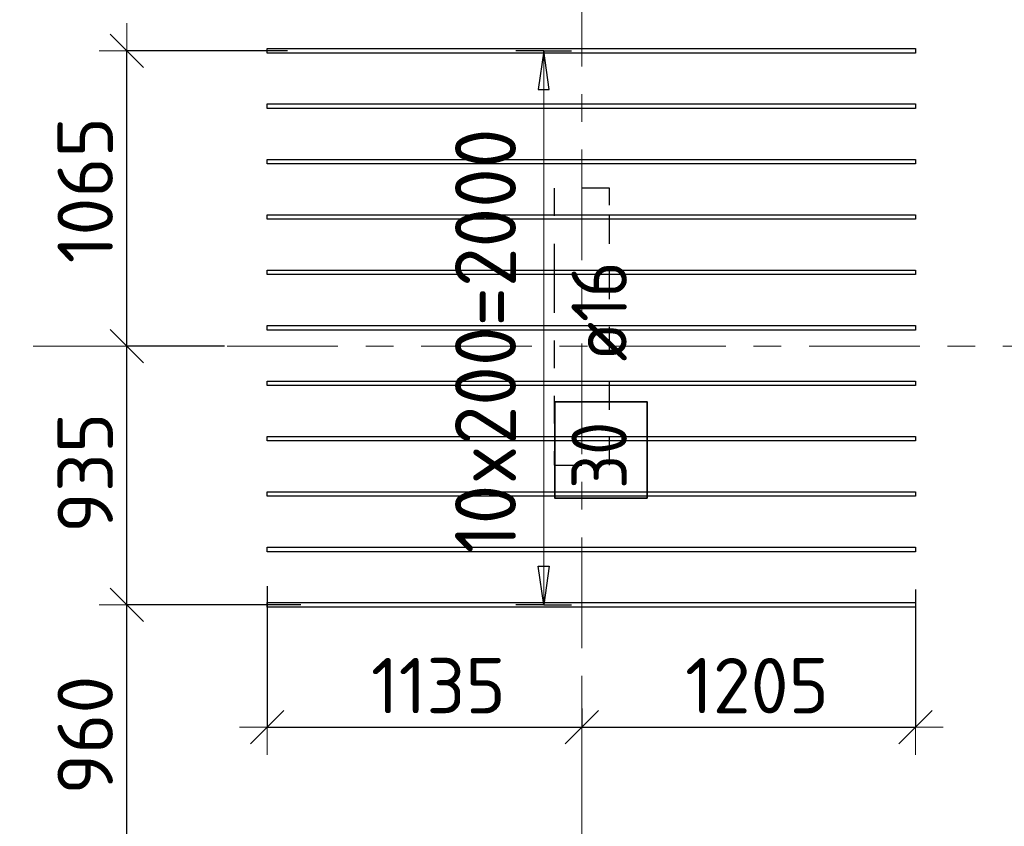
# Model space of a CAD drawing. Header units: metres. Extents: x -38 to 97, y -15 to 21.
# Tile 7 of 89: x 7.12 to 10.67, y 1.57 to 4.48. Entities that reach past the tile are written whole.
import ezdxf

# ---------------------------------------------------------------- set-up
doc = ezdxf.new("R2010")
doc.units = ezdxf.units.M
doc.header["$PDMODE"] = 65
for name, pattern in [('______11', [0.5, 0.4, -0.05, 0, -0.05]), ('______2', [0.0405, 0.03, -0.0105]), ('______5', [1.1, 0.8, -0.1, 0.1, -0.1])]:
    doc.linetypes.add(name, pattern=pattern)
doc.layers.add('XR$2$Осевая линия (1)', color=7, linetype='______5', lineweight=13)
doc.layers.add('XR$4$Размерная линия (1)', color=7, linetype='Continuous', lineweight=13)
doc.layers.add('XR$4$Арм.стержн.Доп. Арм верхн.зоны Х', color=7, linetype='Continuous', lineweight=35, true_color=0x8c8cff)
doc.layers.add('XR$5$Стена_ бетон несущ.', color=7, linetype='Continuous', lineweight=70, true_color=0xb4b496)
doc.styles.add('ISOCPEUR', font='txt')
doc.dimstyles.new('DIMSTYLE_3', dxfattribs={"dimtxt": 0.2, "dimasz": 0.2, "dimexe": 0, "dimexo": 0, "dimgap": 0.1, "dimtad": 2, "dimdec": 0, "dimlfac": 1000, "dimrnd": 5, "dimzin": 12, "dimdsep": 46, "dimtxsty": 'ISOCPEUR', "dimblk1": 'ALL_ML_STRICH', "dimblk2": 'ALL_ML_STRICH', "dimsah": 1, "dimcen": 0, "dimclrd": 7, "dimclre": 256, "dimclrt": 7, "dimadec": 0, "dimazin": 0, "dimtfac": 1, "dimtdec": 0, "dimtix": 1, "dimtmove": 2, "dimatfit": 3, "dimfxl": 0, "dimtzin": 0, "dimlwd": 0, "dimlwe": -3, "dimarcsym": 0})

# ---------------------------------------------------------------- blocks, each defined once
blk = doc.blocks.new('ALL_ML_STRICH')
at = {"color": 0, "linetype": 'ByBlock', "lineweight": -2}
for p, q in [((0, -0.5), (0, 0.5)), ((-0.3, -0.3), (0.3, 0.3)), ((-1, 0), (0.5, 0))]:
    blk.add_line(p, q, dxfattribs=at)
blk = doc.blocks.new('*D299')
at = {"layer": 'DEFPOINTS', "color": 7, "linetype": 'Continuous', "lineweight": 13, "transparency": 33554687}
for p in [(8.0146, 2.4541), (9.15, 1.9726), (8.0146, 1.9247)]:
    blk.add_point(p, dxfattribs=at)
at = {"layer": 'XR$4$Размерная линия (1)', "color": 9, "linetype": 'Continuous', "lineweight": -2, "true_color": 0xc7c7c7, "transparency": 33554687}
for p, q in [((8.0146, 2.4341), (8.0146, 1.9247)), ((9.15, 1.9926), (9.15, 1.9247))]:
    blk.add_line(p, q, dxfattribs=at)
at = {"layer": 'XR$4$Размерная линия (1)', "color": 7, "linetype": 'Continuous', "lineweight": -2, "transparency": 33554687}
blk.add_line((8.0146, 1.9247), (9.15, 1.9247), dxfattribs=at)
at = {"layer": 'XR$4$Размерная линия (1)', "color": 7, "linetype": 'Continuous', "lineweight": 13, "transparency": 33554687, "xscale": 0.2, "yscale": 0.2, "zscale": 0.2, "rotation": 180}
blk.add_blockref('ALL_ML_STRICH', (8.0146, 1.9247), dxfattribs=at)
at = {"layer": 'XR$4$Размерная линия (1)', "color": 7, "linetype": 'Continuous', "lineweight": 13, "transparency": 33554687, "xscale": 0.2, "yscale": 0.2, "zscale": 0.2}
blk.add_blockref('ALL_ML_STRICH', (9.15, 1.9247), dxfattribs=at)
at = {"layer": 'XR$4$Размерная линия (1)', "color": 7, "linetype": 'Continuous', "lineweight": 13, "transparency": 33554687, "insert": (8.6323, 2.0747), "char_height": 0.2, "width": 0.8, "attachment_point": 5, "style": 'ISOCPEUR'}
blk.add_mtext('\\A1;{1135}', dxfattribs=at)
blk = doc.blocks.new('*D300')
at = {"layer": 'DEFPOINTS', "color": 7, "linetype": 'Continuous', "lineweight": 13, "transparency": 33554687}
for p in [(10.3546, 2.4414), (9.15, 1.9726), (9.15, 1.9247)]:
    blk.add_point(p, dxfattribs=at)
at = {"layer": 'XR$4$Размерная линия (1)', "color": 9, "linetype": 'Continuous', "lineweight": -2, "true_color": 0xc7c7c7, "transparency": 33554687}
for p, q in [((10.3546, 2.4214), (10.3546, 1.9247)), ((9.15, 1.9926), (9.15, 1.9247))]:
    blk.add_line(p, q, dxfattribs=at)
at = {"layer": 'XR$4$Размерная линия (1)', "color": 7, "linetype": 'Continuous', "lineweight": -2, "transparency": 33554687}
blk.add_line((9.15, 1.9247), (10.3546, 1.9247), dxfattribs=at)
at = {"layer": 'XR$4$Размерная линия (1)', "color": 7, "linetype": 'Continuous', "lineweight": 13, "transparency": 33554687, "xscale": 0.2, "yscale": 0.2, "zscale": 0.2, "rotation": 180}
blk.add_blockref('ALL_ML_STRICH', (9.15, 1.9247), dxfattribs=at)
at = {"layer": 'XR$4$Размерная линия (1)', "color": 7, "linetype": 'Continuous', "lineweight": 13, "transparency": 33554687, "xscale": 0.2, "yscale": 0.2, "zscale": 0.2}
blk.add_blockref('ALL_ML_STRICH', (10.3546, 1.9247), dxfattribs=at)
at = {"layer": 'XR$4$Размерная линия (1)', "color": 7, "linetype": 'Continuous', "lineweight": 13, "transparency": 33554687, "insert": (9.7823, 2.0747), "char_height": 0.2, "width": 0.8, "attachment_point": 5, "style": 'ISOCPEUR'}
blk.add_mtext('\\A1;{1205}', dxfattribs=at)
blk = doc.blocks.new('*D308')
at = {"layer": 'DEFPOINTS', "color": 7, "linetype": 'Continuous', "lineweight": 13, "transparency": 33554687}
for p in [(8.1561, 2.3663), (7.5076, 1.4064), (7.8804, 1.4064)]:
    blk.add_point(p, dxfattribs=at)
at = {"layer": 'XR$4$Размерная линия (1)', "color": 9, "linetype": 'Continuous', "lineweight": -2, "true_color": 0xc7c7c7, "transparency": 33554687}
for p, q in [((8.1361, 2.3663), (7.5076, 2.3663)), ((7.8604, 1.4064), (7.5076, 1.4064))]:
    blk.add_line(p, q, dxfattribs=at)
at = {"layer": 'XR$4$Размерная линия (1)', "color": 7, "linetype": 'Continuous', "lineweight": -2, "transparency": 33554687}
blk.add_line((7.5076, 1.4064), (7.5076, 2.3663), dxfattribs=at)
at = {"layer": 'XR$4$Размерная линия (1)', "color": 7, "linetype": 'Continuous', "lineweight": 13, "transparency": 33554687, "xscale": 0.2, "yscale": 0.2, "zscale": 0.2}
for p, rotation in [((7.5076, 2.3663), 90), ((7.5076, 1.4064), 270)]:
    blk.add_blockref('ALL_ML_STRICH', p, dxfattribs=dict(at, rotation=rotation))
at = {"layer": 'XR$4$Размерная линия (1)', "color": 7, "linetype": 'Continuous', "lineweight": 13, "transparency": 33554687, "insert": (7.3576, 1.8963), "char_height": 0.2, "width": 0.6, "attachment_point": 5, "rotation": 90, "style": 'ISOCPEUR'}
blk.add_mtext('\\A1;{960}', dxfattribs=at)
blk = doc.blocks.new('*D309')
at = {"layer": 'DEFPOINTS', "color": 7, "linetype": 'Continuous', "lineweight": 13, "transparency": 33554687}
for p in [(7.8804, 3.3), (7.5076, 2.3663), (8.1561, 2.3663)]:
    blk.add_point(p, dxfattribs=at)
at = {"layer": 'XR$4$Размерная линия (1)', "color": 9, "linetype": 'Continuous', "lineweight": -2, "true_color": 0xc7c7c7, "transparency": 33554687}
for p, q in [((7.8604, 3.3), (7.5076, 3.3)), ((8.1361, 2.3663), (7.5076, 2.3663))]:
    blk.add_line(p, q, dxfattribs=at)
at = {"layer": 'XR$4$Размерная линия (1)', "color": 7, "linetype": 'Continuous', "lineweight": -2, "transparency": 33554687}
blk.add_line((7.5076, 2.3663), (7.5076, 3.3), dxfattribs=at)
at = {"layer": 'XR$4$Размерная линия (1)', "color": 7, "linetype": 'Continuous', "lineweight": 13, "transparency": 33554687, "xscale": 0.2, "yscale": 0.2, "zscale": 0.2}
for p, rotation in [((7.5076, 3.3), 90), ((7.5076, 2.3663), 270)]:
    blk.add_blockref('ALL_ML_STRICH', p, dxfattribs=dict(at, rotation=rotation))
at = {"layer": 'XR$4$Размерная линия (1)', "color": 7, "linetype": 'Continuous', "lineweight": 13, "transparency": 33554687, "insert": (7.3576, 2.8431), "char_height": 0.2, "width": 0.6, "attachment_point": 5, "rotation": 90, "style": 'ISOCPEUR'}
blk.add_mtext('\\A1;{935}', dxfattribs=at)
blk = doc.blocks.new('*D310')
at = {"layer": 'DEFPOINTS', "color": 7, "linetype": 'Continuous', "lineweight": 13, "transparency": 33554687}
for p in [(8.1075, 4.3663), (7.5076, 3.3), (7.8804, 3.3)]:
    blk.add_point(p, dxfattribs=at)
at = {"layer": 'XR$4$Размерная линия (1)', "color": 9, "linetype": 'Continuous', "lineweight": -2, "true_color": 0xc7c7c7, "transparency": 33554687}
for p, q in [((8.0875, 4.3663), (7.5076, 4.3663)), ((7.8604, 3.3), (7.5076, 3.3))]:
    blk.add_line(p, q, dxfattribs=at)
at = {"layer": 'XR$4$Размерная линия (1)', "color": 7, "linetype": 'Continuous', "lineweight": -2, "transparency": 33554687}
blk.add_line((7.5076, 3.3), (7.5076, 4.3663), dxfattribs=at)
at = {"layer": 'XR$4$Размерная линия (1)', "color": 7, "linetype": 'Continuous', "lineweight": 13, "transparency": 33554687, "xscale": 0.2, "yscale": 0.2, "zscale": 0.2}
for p, rotation in [((7.5076, 4.3663), 90), ((7.5076, 3.3), 270)]:
    blk.add_blockref('ALL_ML_STRICH', p, dxfattribs=dict(at, rotation=rotation))
at = {"layer": 'XR$4$Размерная линия (1)', "color": 7, "linetype": 'Continuous', "lineweight": 13, "transparency": 33554687, "insert": (7.3576, 3.8631), "char_height": 0.2, "width": 0.8, "attachment_point": 5, "rotation": 90, "style": 'ISOCPEUR'}
blk.add_mtext('\\A1;{1065}', dxfattribs=at)

msp = doc.modelspace()

# ---------------------------------------------------------------- linework, layer by layer
at = {"layer": 'XR$2$Осевая линия (1)', "color": 253, "linetype": '______11', "lineweight": 13, "true_color": 0xa0a0a0, "transparency": 33554687}
for p, q in [((9.15, -3.39), (9.15, 19.78)), ((-2.63, 3.3), (62.6, 3.3))]:
    msp.add_line(p, q, dxfattribs=at)
at = {"layer": 'XR$4$Арм.стержн.Доп. Арм верхн.зоны Х', "color": 253, "linetype": 'Continuous', "lineweight": -3, "true_color": 0xa0a0a0, "transparency": 33554687}
for p, q in [((9.0124, 4.3663), (8.9124, 4.3663)), ((9.0124, 4.3663), (9.1124, 4.3663)), ((9.0124, 2.3663), (8.9124, 2.3663)), ((9.0124, 2.3663), (9.1124, 2.3663))]:
    msp.add_line(p, q, dxfattribs=at)
at = {"layer": 'XR$4$Арм.стержн.Доп. Арм верхн.зоны Х', "color": 7, "linetype": 'Continuous', "lineweight": 25, "transparency": 33554687}
for p, q in [((9.0124, 4.3663), (8.9924, 4.2263)), ((9.0324, 4.2263), (9.0124, 4.3663)), ((8.9924, 4.2263), (9.0324, 4.2263)), ((9.0124, 2.3663), (8.9924, 2.5063)), ((8.9924, 2.5063), (9.0324, 2.5063)), ((9.0324, 2.5063), (9.0124, 2.3663))]:
    msp.add_line(p, q, dxfattribs=at)
at = {"layer": 'XR$4$Арм.стержн.Доп. Арм верхн.зоны Х', "color": 7, "linetype": 'Continuous', "lineweight": 13, "transparency": 33554687}
for p, q in [((9.0124, 4.3663), (9.0124, 4.3663)), ((9.0124, 2.3663), (9.0124, 4.3663)), ((9.0124, 2.3663), (9.0124, 2.3663))]:
    msp.add_line(p, q, dxfattribs=at)
at = {"layer": 'XR$4$Арм.стержн.Доп. Арм верхн.зоны Х', "color": 7, "linetype": 'Continuous', "lineweight": 25, "transparency": 33554687}
for points in [[(10.3546, 4.3583), (8.0146, 4.3583), (8.0146, 4.3743), (10.3546, 4.3743), (10.3546, 4.3583)], [(10.3546, 4.1583), (8.0146, 4.1583), (8.0146, 4.1743), (10.3546, 4.1743), (10.3546, 4.1583)], [(10.3546, 3.9583), (8.0146, 3.9583), (8.0146, 3.9743), (10.3546, 3.9743), (10.3546, 3.9583)], [(10.3546, 3.7583), (8.0146, 3.7583), (8.0146, 3.7743), (10.3546, 3.7743), (10.3546, 3.7583)], [(10.3546, 3.5583), (8.0146, 3.5583), (8.0146, 3.5743), (10.3546, 3.5743), (10.3546, 3.5583)], [(10.3546, 3.3583), (8.0146, 3.3583), (8.0146, 3.3743), (10.3546, 3.3743), (10.3546, 3.3583)], [(10.3546, 3.1583), (8.0146, 3.1583), (8.0146, 3.1743), (10.3546, 3.1743), (10.3546, 3.1583)], [(10.3546, 2.9583), (8.0146, 2.9583), (8.0146, 2.9743), (10.3546, 2.9743), (10.3546, 2.9583)], [(10.3546, 2.7583), (8.0146, 2.7583), (8.0146, 2.7743), (10.3546, 2.7743), (10.3546, 2.7583)], [(10.3546, 2.5583), (8.0146, 2.5583), (8.0146, 2.5743), (10.3546, 2.5743), (10.3546, 2.5583)], [(10.3546, 2.3583), (8.0146, 2.3583), (8.0146, 2.3743), (10.3546, 2.3743), (10.3546, 2.3583)]]:
    msp.add_lwpolyline(points, dxfattribs=at)
at = {"layer": 'XR$4$Арм.стержн.Доп. Арм верхн.зоны Х', "color": 7, "linetype": 'Continuous', "lineweight": 35, "transparency": 33554687}
msp.add_lwpolyline([(9.3859, 2.752), (9.3859, 3.0987), (9.0526, 3.0987), (9.0526, 2.752), (9.3859, 2.752)], dxfattribs=at)
at = {"layer": 'XR$5$Стена_ бетон несущ.', "color": 253, "linetype": '______2', "lineweight": -3, "true_color": 0xa0a0a0, "transparency": 33554687}
for p, q in [((9.05, 3.87), (9.05, 3.601)), ((9.25, 3.87), (9.05, 3.87)), ((9.25, 3.8092), (9.25, 3.87)), ((9.25, 2.87), (9.25, 3.8092)), ((9.05, 3.601), (9.05, 3.521)), ((9.05, 3.521), (9.05, 2.87)), ((9.05, 2.87), (9.25, 2.87))]:
    msp.add_line(p, q, dxfattribs=at)

# ---------------------------------------------------------------- texts
at = {"layer": 'XR$4$Арм.стержн.Доп. Арм верхн.зоны Х', "color": 7, "linetype": 'Continuous', "lineweight": 13, "transparency": 33554687, "insert": (8.9124, 2.5523), "char_height": 0.22, "width": 1.753129, "attachment_point": 7, "rotation": 90, "style": 'ISOCPEUR'}
msp.add_mtext('\\W0.95;10x200=2000', dxfattribs=at)
at = {"layer": 'XR$4$Арм.стержн.Доп. Арм верхн.зоны Х', "color": 7, "linetype": 'Continuous', "lineweight": 25, "transparency": 33554687, "char_height": 0.2, "attachment_point": 7, "rotation": 90, "style": 'ISOCPEUR'}
for s, insert, width in [('\\W0.89; ø16 ', (9.3126, 3.132), 0.749105), ('\\W0.87;30', (9.3126, 2.7853), 0.367208)]:
    msp.add_mtext(s, dxfattribs=dict(at, insert=insert, width=width))

# ---------------------------------------------------------------- dimensions: what is measured, and where the dimension line sits
at = {"layer": 'XR$4$Размерная линия (1)', "color": 7, "linetype": 'Continuous', "lineweight": 13, "transparency": 33554687}
for base, p1, p2, picture, middle in [((7.5076, 4.3663), (7.8604, 3.3), (8.0875, 4.3663), '*D310', (7.3576, 3.8631)), ((7.5076, 3.3), (8.1361, 2.3663), (7.8604, 3.3), '*D309', (7.3576, 2.8431)), ((7.5076, 2.3663), (7.8604, 1.4064), (8.1361, 2.3663), '*D308', (7.3576, 1.8963))]:
    dim = msp.add_linear_dim(base=base, p1=p1, p2=p2, angle=90, dimstyle='DIMSTYLE_3', override={"dimpost": '<>', "dimclrd": 7, "dimclre": 9, "dimclrt": 7, "dimlwd": 0, "dimlwe": 65533}, dxfattribs=at)
    dim.commit()
    dim.dimension.update_dxf_attribs({"geometry": picture, "text_midpoint": middle, "dimtype": 160})
for base, p1, p2, picture, middle in [((9.15, 1.9247), (8.0146, 2.4341), (9.15, 1.9926), '*D299', (8.6323, 2.0747)), ((10.3546, 1.9247), (9.15, 1.9926), (10.3546, 2.4214), '*D300', (9.7823, 2.0747))]:
    dim = msp.add_linear_dim(base=base, p1=p1, p2=p2, dimstyle='DIMSTYLE_3', override={"dimpost": '<>', "dimclrd": 7, "dimclre": 9, "dimclrt": 7, "dimlwd": 0, "dimlwe": 65533}, dxfattribs=at)
    dim.commit()
    dim.dimension.update_dxf_attribs({"geometry": picture, "text_midpoint": middle, "dimtype": 160})

doc.saveas('drawing.dxf')
